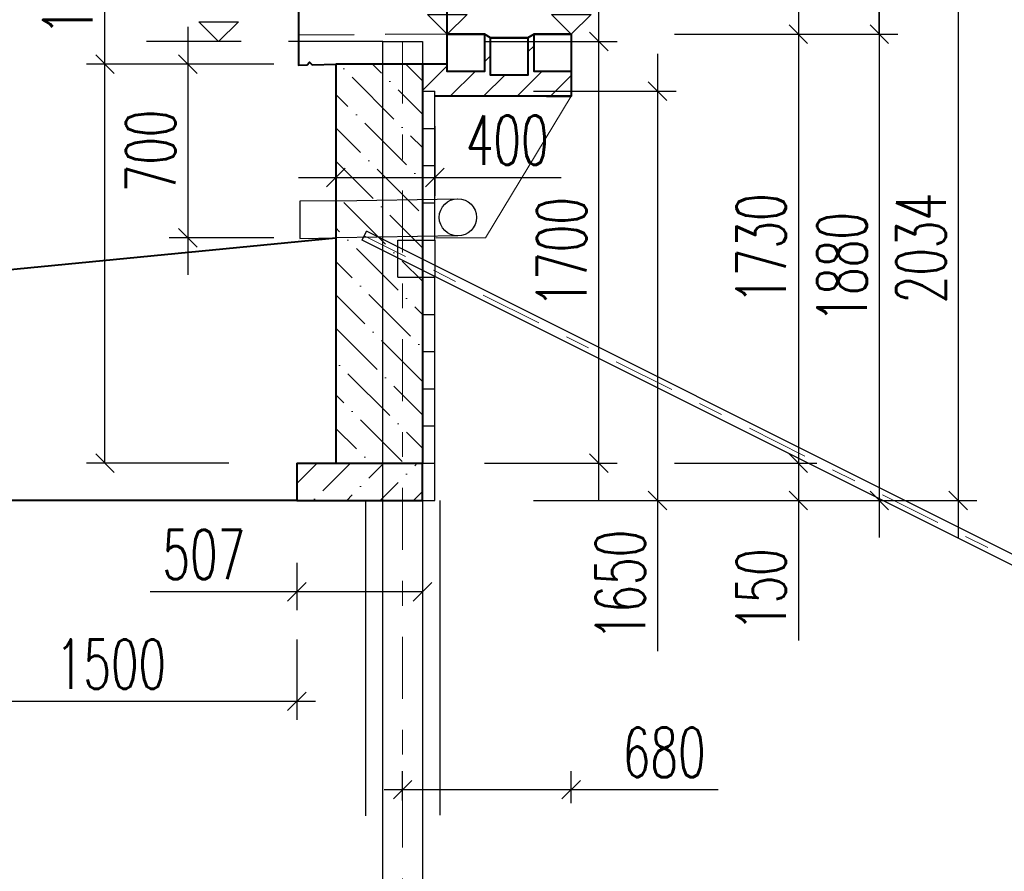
# Model space of a CAD drawing. Header units: metres. Extents: x -912764 to -454925, y -2226138 to -1112338.
# Tile 185 of 256: x -456271.04 to -456267.06, y -1112970.22 to -1112966.79. Entities that reach past the tile are written whole.
import ezdxf

# ---------------------------------------------------------------- set-up
doc = ezdxf.new("R2010")
doc.units = ezdxf.units.M
for name, pattern in [('DASHDOT', [1, 0.5, -0.25, 0, -0.25]), ('DASHED2', [0.375, 0.25, -0.125]), ('SOLID', [0]), ('ČÁRKOVANÁ', [19.05, 12.7, -6.35]), ('ČÁRKOVANÁX2', [38.1, 25.4, -12.7])]:
    doc.linetypes.add(name, pattern=pattern)
for name, color, linetype in [('!řezy tenká', 1, 'Continuous'), ('C3D_ZPR', 7, 'Continuous'), ('OZ', 3, 'Continuous')]:
    doc.layers.add(name, color=color, linetype=linetype)
for name, color, linetype, lineweight in [('_NOVÝ STAV', 1, 'Continuous', 30), ('_NOVÝ STAV - POPISKY KATASTR', 7, 'Continuous', 30), ('_VYTYČOVACÍ BODY', 200, 'Continuous', 0)]:
    doc.layers.add(name, color=color, linetype=linetype, lineweight=lineweight)
doc.layers.add('PDF2_13', color=140, linetype='Continuous', true_color=0x00bfff)
doc.layers.add('PDF_OZ', color=140, linetype='Continuous', true_color=0x00bfff)
doc.styles.add('StandardUzky', font='simplex.shx', dxfattribs={"width": 0.65})
doc.styles.add('znacky', font='arial.ttf')
doc.dimstyles.new('1000', dxfattribs={"dimscale": 0.5, "dimtxt": 1, "dimasz": 0.6, "dimexe": 0.3, "dimexo": 0.5, "dimgap": 0.5, "dimtad": 1, "dimzin": 1, "dimdsep": 46, "dimtxsty": 'znacky', "dimblk": 'OBLIQUE', "dimcen": 1, "dimdle": 0.3, "dimclrd": 256, "dimclre": 256, "dimclrt": 256, "dimadec": 3, "dimazin": 0, "dimtfac": 1, "dimtmove": 0, "dimatfit": 3, "dimldrblk": 'OBLIQUE', "dimfxl": 1, "dimlwd": -1, "dimlwe": -1, "dimarcsym": 0})

# ---------------------------------------------------------------- blocks, each defined once
blk = doc.blocks.new('_Oblique')
at = {"color": 0, "linetype": 'ByBlock', "lineweight": -2}
blk.add_line((-0.5, -0.5), (0.5, 0.5), dxfattribs=at)
blk = doc.blocks.new('*D337')
at = {"layer": 'C3D_ZPR', "color": 1, "transparency": 16777216}
for p, q in [((0.611, -1.8799), (0.611, 0.12)), ((0.15, -0.03), (0.686, -0.03)), ((0.15, -1.7299), (0.686, -1.7299))]:
    blk.add_line(p, q, dxfattribs=at)
at = {"layer": 'Defpoints', "color": 0, "lineweight": 50, "transparency": 16777216}
for p in [(-0.1, -0.03), (0.611, -0.03), (-0.1, -1.7299)]:
    blk.add_point(p, dxfattribs=at)
at = {"layer": 'C3D_ZPR', "color": 1, "transparency": 16777216, "xscale": 0.075, "yscale": 0.075, "zscale": 0.075}
for p, rotation in [((0.611, -0.03), 90), ((0.611, -1.7299), 270)]:
    blk.add_blockref('_Oblique', p, dxfattribs=dict(at, rotation=rotation))
at = {"layer": 'C3D_ZPR', "color": 1, "transparency": 16777216, "insert": (0.461, -0.88), "char_height": 0.2, "attachment_point": 5, "rotation": 90, "style": 'StandardUzky'}
blk.add_mtext('1700', dxfattribs=at)
blk = doc.blocks.new('*D989')
at = {"layer": 'C3D_ZPR', "color": 1, "transparency": 16777216}
for p, q in [((0.848, -0.0799), (0.848, -1.8799)), ((0.348, -0.2299), (0.923, -0.2299)), ((0.348, -1.8799), (0.923, -1.8799)), ((0.848, -1.8799), (0.848, -2.4883))]:
    blk.add_line(p, q, dxfattribs=at)
at = {"layer": 'Defpoints', "color": 0, "transparency": 16777216}
for p in [(-2.46, -0.2299), (-0.1, -1.8799), (0.848, -1.8799)]:
    blk.add_point(p, dxfattribs=at)
at = {"layer": 'C3D_ZPR', "color": 1, "transparency": 16777216, "xscale": 0.075, "yscale": 0.075, "zscale": 0.075}
for p, rotation in [((0.848, -0.2299), 90), ((0.848, -1.8799), 270)]:
    blk.add_blockref('_Oblique', p, dxfattribs=dict(at, rotation=rotation))
at = {"layer": 'C3D_ZPR', "color": 1, "transparency": 16777216, "insert": (0.698, -2.2216), "char_height": 0.2, "attachment_point": 5, "rotation": 90, "style": 'StandardUzky'}
blk.add_mtext('1650', dxfattribs=at)
blk = doc.blocks.new('*D339')
at = {"layer": 'C3D_ZPR', "color": 1, "transparency": 16777216}
for p, q in [((1.7427, 0.1542), (1.7427, 0.7246)), ((1.7427, 0), (1.7427, 0.3042)), ((1.2427, 0.1542), (1.8177, 0.1542)), ((1.2427, 0), (1.8177, 0))]:
    blk.add_line(p, q, dxfattribs=at)
at = {"layer": 'Defpoints', "color": 0, "lineweight": 50, "transparency": 16777216}
for p in [(-0.0296, 0.1542), (0, 0), (1.7427, 0)]:
    blk.add_point(p, dxfattribs=at)
at = {"layer": 'C3D_ZPR', "color": 1, "transparency": 16777216, "xscale": 0.075, "yscale": 0.075, "zscale": 0.075}
for p, rotation in [((1.7427, 0.1542), 90), ((1.7427, 0), 270)]:
    blk.add_blockref('_Oblique', p, dxfattribs=dict(at, rotation=rotation))
at = {"layer": 'C3D_ZPR', "color": 1, "transparency": 16777216, "insert": (1.5927, 0.5167), "char_height": 0.2, "attachment_point": 5, "rotation": 90, "style": 'StandardUzky'}
blk.add_mtext('154', dxfattribs=at)
blk = doc.blocks.new('*D991')
at = {"layer": 'C3D_ZPR', "color": 1, "transparency": 16777216}
for p, q in [((1.4161, -1.5799), (1.4161, -1.8799)), ((0.9161, -1.7299), (1.4911, -1.7299)), ((0.9161, -1.8799), (1.4911, -1.8799)), ((1.4161, -1.8799), (1.4161, -2.4447))]:
    blk.add_line(p, q, dxfattribs=at)
at = {"layer": 'Defpoints', "color": 0, "transparency": 16777216}
for p in [(-0.6068, -1.7299), (-0.6068, -1.8799), (1.4161, -1.8799)]:
    blk.add_point(p, dxfattribs=at)
at = {"layer": 'C3D_ZPR', "color": 1, "transparency": 16777216, "xscale": 0.075, "yscale": 0.075, "zscale": 0.075}
for p, rotation in [((1.4161, -1.7299), 90), ((1.4161, -1.8799), 270)]:
    blk.add_blockref('_Oblique', p, dxfattribs=dict(at, rotation=rotation))
at = {"layer": 'C3D_ZPR', "color": 1, "transparency": 16777216, "insert": (1.2661, -2.2399), "char_height": 0.2, "attachment_point": 5, "rotation": 90, "style": 'StandardUzky'}
blk.add_mtext('150', dxfattribs=at)
blk = doc.blocks.new('*D992')
at = {"layer": 'C3D_ZPR', "color": 1, "transparency": 16777216}
for p, q in [((-0.4496, -0.371), (-0.4496, -0.6524)), ((-0.05, -0.371), (-0.05, -0.6524)), ((-0.5996, -0.5774), (-0.05, -0.5774)), ((-0.05, -0.5774), (0.4593, -0.5774))]:
    blk.add_line(p, q, dxfattribs=at)
at = {"layer": 'Defpoints', "color": 0, "transparency": 16777216}
for p in [(-0.4496, -0.121), (-0.05, -0.121), (-0.05, -0.5774)]:
    blk.add_point(p, dxfattribs=at)
at = {"layer": 'C3D_ZPR', "color": 1, "transparency": 16777216, "xscale": 0.075, "yscale": 0.075, "zscale": 0.075, "rotation": 180}
blk.add_blockref('_Oblique', (-0.4496, -0.5774), dxfattribs=at)
at = {"layer": 'C3D_ZPR', "color": 1, "transparency": 16777216, "xscale": 0.075, "yscale": 0.075, "zscale": 0.075}
blk.add_blockref('_Oblique', (-0.05, -0.5774), dxfattribs=at)
at = {"layer": 'C3D_ZPR', "color": 1, "transparency": 16777216, "insert": (0.2421, -0.4274), "char_height": 0.2, "attachment_point": 5, "style": 'StandardUzky'}
blk.add_mtext('400', dxfattribs=at)
blk = doc.blocks.new('*D993')
at = {"layer": 'C3D_ZPR', "color": 1, "transparency": 16777216}
for p, q in [((1.7427, 0.15), (1.7427, -2.0299)), ((1.2427, 0), (1.8177, 0)), ((1.2427, -1.8799), (1.8177, -1.8799))]:
    blk.add_line(p, q, dxfattribs=at)
at = {"layer": 'Defpoints', "color": 0, "transparency": 16777216}
for p in [(0, 0), (-0.1, -1.8799), (1.7427, -1.8799)]:
    blk.add_point(p, dxfattribs=at)
at = {"layer": 'C3D_ZPR', "color": 1, "transparency": 16777216, "xscale": 0.075, "yscale": 0.075, "zscale": 0.075}
for p, rotation in [((1.7427, 0), 90), ((1.7427, -1.8799), 270)]:
    blk.add_blockref('_Oblique', p, dxfattribs=dict(at, rotation=rotation))
at = {"layer": 'C3D_ZPR', "color": 1, "transparency": 16777216, "insert": (1.5927, -0.94), "char_height": 0.2, "attachment_point": 5, "rotation": 90, "style": 'StandardUzky'}
blk.add_mtext('1880', dxfattribs=at)
blk = doc.blocks.new('*D336')
at = {"layer": 'C3D_ZPR', "color": 1, "transparency": 16777216}
for p, q in [((1.4161, 0.15), (1.4161, -1.8799)), ((0.9161, 0), (1.4911, 0)), ((0.9161, -1.7299), (1.4911, -1.7299))]:
    blk.add_line(p, q, dxfattribs=at)
at = {"layer": 'Defpoints', "color": 0, "lineweight": 50, "transparency": 16777216}
for p in [(0, 0), (-0.1, -1.7299), (1.4161, -1.7299)]:
    blk.add_point(p, dxfattribs=at)
at = {"layer": 'C3D_ZPR', "color": 1, "transparency": 16777216, "xscale": 0.075, "yscale": 0.075, "zscale": 0.075}
for p, rotation in [((1.4161, 0), 90), ((1.4161, -1.7299), 270)]:
    blk.add_blockref('_Oblique', p, dxfattribs=dict(at, rotation=rotation))
at = {"layer": 'C3D_ZPR', "color": 1, "transparency": 16777216, "insert": (1.2661, -0.865), "char_height": 0.2, "attachment_point": 5, "rotation": 90, "style": 'StandardUzky'}
blk.add_mtext('1730', dxfattribs=at)
blk = doc.blocks.new('*D994')
at = {"layer": 'C3D_ZPR', "color": 1, "transparency": 16777216}
for p, q in [((-0.6068, -2.1316), (-0.6068, -2.3233)), ((-0.1, -2.1316), (-0.1, -2.3233)), ((-0.6068, -2.2483), (-1.1989, -2.2483)), ((-0.1, -2.2483), (-0.7568, -2.2483))]:
    blk.add_line(p, q, dxfattribs=at)
at = {"layer": 'Defpoints', "color": 0, "transparency": 16777216}
for p in [(-0.6068, -1.8816), (-0.1, -1.8816), (-0.1, -2.2483)]:
    blk.add_point(p, dxfattribs=at)
at = {"layer": 'C3D_ZPR', "color": 1, "transparency": 16777216, "xscale": 0.075, "yscale": 0.075, "zscale": 0.075, "rotation": 180}
blk.add_blockref('_Oblique', (-0.6068, -2.2483), dxfattribs=at)
at = {"layer": 'C3D_ZPR', "color": 1, "transparency": 16777216, "xscale": 0.075, "yscale": 0.075, "zscale": 0.075}
blk.add_blockref('_Oblique', (-0.1, -2.2483), dxfattribs=at)
at = {"layer": 'C3D_ZPR', "color": 1, "transparency": 16777216, "insert": (-0.9818, -2.0983), "char_height": 0.2, "attachment_point": 5, "style": 'StandardUzky'}
blk.add_mtext('507', dxfattribs=at)
blk = doc.blocks.new('*D405')
at = {"layer": 'C3D_ZPR', "color": 1, "transparency": 16777216}
for p, q in [((-1.0466, 0.029), (-1.0466, -0.971)), ((-0.6996, -0.121), (-1.1216, -0.121)), ((-0.6996, -0.821), (-1.1216, -0.821))]:
    blk.add_line(p, q, dxfattribs=at)
at = {"layer": 'Defpoints', "color": 0, "transparency": 16777216}
for p in [(-0.4496, -0.121), (-1.0466, -0.821), (-0.4496, -0.821)]:
    blk.add_point(p, dxfattribs=at)
at = {"layer": 'C3D_ZPR', "color": 1, "transparency": 16777216, "xscale": 0.075, "yscale": 0.075, "zscale": 0.075}
for p, rotation in [((-1.0466, -0.121), 90), ((-1.0466, -0.821), 270)]:
    blk.add_blockref('_Oblique', p, dxfattribs=dict(at, rotation=rotation))
at = {"layer": 'C3D_ZPR', "color": 1, "transparency": 16777216, "insert": (-1.1966, -0.471), "char_height": 0.2, "attachment_point": 5, "rotation": 90, "style": 'StandardUzky'}
blk.add_mtext('700', dxfattribs=at)
blk = doc.blocks.new('*D338')
at = {"layer": 'C3D_ZPR', "color": 1, "transparency": 16777216}
for p, q in [((2.0611, 0.3042), (2.0611, -2.0299)), ((1.5611, 0.1542), (2.1361, 0.1542)), ((1.5611, -1.8799), (2.1361, -1.8799))]:
    blk.add_line(p, q, dxfattribs=at)
at = {"layer": 'Defpoints', "color": 0, "lineweight": 50, "transparency": 16777216}
for p in [(-0.0296, 0.1542), (-0.05, -1.8799), (2.0611, -1.8799)]:
    blk.add_point(p, dxfattribs=at)
at = {"layer": 'C3D_ZPR', "color": 1, "transparency": 16777216, "xscale": 0.075, "yscale": 0.075, "zscale": 0.075}
for p, rotation in [((2.0611, 0.1542), 90), ((2.0611, -1.8799), 270)]:
    blk.add_blockref('_Oblique', p, dxfattribs=dict(at, rotation=rotation))
at = {"layer": 'C3D_ZPR', "color": 1, "transparency": 16777216, "insert": (1.9111, -0.8629), "char_height": 0.2, "attachment_point": 5, "rotation": 90, "style": 'StandardUzky'}
blk.add_mtext('2034', dxfattribs=at)
blk = doc.blocks.new('*D404')
at = {"layer": 'C3D_ZPR', "color": 1, "transparency": 16777216}
for p, q in [((-1.3806, -0.121), (-1.3806, 0.4826)), ((-1.3806, -1.7299), (-1.3806, 0.029)), ((-0.8806, -0.121), (-1.4556, -0.121)), ((-0.8806, -1.7299), (-1.4556, -1.7299))]:
    blk.add_line(p, q, dxfattribs=at)
at = {"layer": 'Defpoints', "color": 0, "transparency": 16777216}
for p in [(-0.45, -0.121), (-1.3806, -1.7299), (-0.4496, -1.7299)]:
    blk.add_point(p, dxfattribs=at)
at = {"layer": 'C3D_ZPR', "color": 1, "transparency": 16777216, "xscale": 0.075, "yscale": 0.075, "zscale": 0.075}
for p, rotation in [((-1.3806, -0.121), 90), ((-1.3806, -1.7299), 270)]:
    blk.add_blockref('_Oblique', p, dxfattribs=dict(at, rotation=rotation))
at = {"layer": 'C3D_ZPR', "color": 1, "transparency": 16777216, "insert": (-1.5306, 0.2191), "char_height": 0.2, "attachment_point": 5, "rotation": 90, "style": 'StandardUzky'}
blk.add_mtext('1609', dxfattribs=at)
blk = doc.blocks.new('A$Cac58f5a3')
at = {"layer": '_NOVÝ STAV', "lineweight": 15}
for p in [(0, 0), (-0.5457, -0.571)]:
    blk.add_line(p, (-0.3461, -0.571), dxfattribs=at)
at = {"layer": '_NOVÝ STAV'}
for p, q in [((-0.9453, -0.4214), (-1.0953, -0.4238)), ((-1.0953, -0.4238), (-1.0953, -0.5738)), ((-1.0953, -0.5738), (-0.9453, -0.571))]:
    blk.add_line(p, q, dxfattribs=at)
at = {"layer": '_NOVÝ STAV', "linetype": 'ČÁRKOVANÁ', "lineweight": -3, "ltscale": 0.05, "flags": 128}
for points in [[(-0.9453, -0.4214), (-0.4596, -0.4138)], [(-0.4572, -0.5638), (-0.9453, -0.5714)]]:
    blk.add_lwpolyline(points, dxfattribs=at)
at = {"layer": '_NOVÝ STAV', "lineweight": -3}
blk.add_circle((-0.4572, -0.4888), 0.075, dxfattribs=at)
blk = doc.blocks.new('Vyskova_sipka')
at = {"color": 0, "linetype": 'ByBlock', "lineweight": -2}
for p, q in [((0, 0), (-4, 4)), ((-4, 4), (4, 4)), ((4, 4), (0, 0))]:
    blk.add_line(p, q, dxfattribs=at)
blk = doc.blocks.new('*D335')
at = {"layer": 'C3D_ZPR', "color": 1, "transparency": 16777216}
for p, q in [((-456269.4912, -1112969.9367), (-456269.4912, -1112969.818)), ((-456268.8112, -1112969.9482), (-456268.8112, -1112969.818)), ((-456269.5662, -1112969.893), (-456268.8112, -1112969.893)), ((-456268.8112, -1112969.893), (-456268.2191, -1112969.893))]:
    blk.add_line(p, q, dxfattribs=at)
at = {"layer": 'Defpoints', "color": 0, "lineweight": 50, "transparency": 16777216}
for p in [(-456268.8112, -1112969.893), (-456269.4912, -1112970.1867), (-456268.8112, -1112970.1982)]:
    blk.add_point(p, dxfattribs=at)
at = {"layer": 'C3D_ZPR', "color": 1, "transparency": 16777216, "xscale": 0.075, "yscale": 0.075, "zscale": 0.075, "rotation": 180}
blk.add_blockref('_Oblique', (-456269.4912, -1112969.893), dxfattribs=at)
at = {"layer": 'C3D_ZPR', "color": 1, "transparency": 16777216, "xscale": 0.075, "yscale": 0.075, "zscale": 0.075}
blk.add_blockref('_Oblique', (-456268.8112, -1112969.893), dxfattribs=at)
at = {"layer": 'C3D_ZPR', "color": 1, "transparency": 16777216, "insert": (-456268.4362, -1112969.743), "char_height": 0.2, "attachment_point": 5, "style": 'StandardUzky'}
blk.add_mtext('680', dxfattribs=at)
blk = doc.blocks.new('*D352')
at = {"layer": 'C3D_ZPR', "color": 1, "transparency": 16777216}
for p, q in [((-456272.2353, -1112965.2171), (-456272.2353, -1112964.8921)), ((-456269.9113, -1112965.2171), (-456269.9113, -1112964.8921)), ((-456269.8363, -1112964.9671), (-456272.3103, -1112964.9671))]:
    blk.add_line(p, q, dxfattribs=at)
at = {"layer": 'Defpoints', "color": 0, "transparency": 16777216}
for p in [(-456272.2353, -1112964.9671), (-456269.9113, -1112966.9207), (-456272.2353, -1112967.9091)]:
    blk.add_point(p, dxfattribs=at)
at = {"layer": 'C3D_ZPR', "color": 1, "transparency": 16777216, "xscale": 0.075, "yscale": 0.075, "zscale": 0.075, "rotation": 180}
blk.add_blockref('_Oblique', (-456272.2353, -1112964.9671), dxfattribs=at)
at = {"layer": 'C3D_ZPR', "color": 1, "transparency": 16777216, "xscale": 0.075, "yscale": 0.075, "zscale": 0.075}
blk.add_blockref('_Oblique', (-456269.9113, -1112964.9671), dxfattribs=at)
at = {"layer": 'C3D_ZPR', "color": 1, "transparency": 16777216, "insert": (-456271.0733, -1112964.8171), "char_height": 0.2, "attachment_point": 5, "style": 'StandardUzky'}
blk.add_mtext('2324', dxfattribs=at)
blk = doc.blocks.new('*D420')
at = {"layer": 'C3D_ZPR', "color": 1, "transparency": 16777216}
for p, q in [((-456271.418, -1112969.287), (-456271.418, -1112969.612)), ((-456269.918, -1112969.287), (-456269.918, -1112969.612)), ((-456269.843, -1112969.537), (-456271.493, -1112969.537))]:
    blk.add_line(p, q, dxfattribs=at)
at = {"layer": 'Defpoints', "color": 0, "transparency": 16777216}
for p in [(-456271.418, -1112968.7265), (-456269.918, -1112968.7265), (-456271.418, -1112969.537)]:
    blk.add_point(p, dxfattribs=at)
at = {"layer": 'C3D_ZPR', "color": 1, "transparency": 16777216, "xscale": 0.075, "yscale": 0.075, "zscale": 0.075, "rotation": 180}
blk.add_blockref('_Oblique', (-456271.418, -1112969.537), dxfattribs=at)
at = {"layer": 'C3D_ZPR', "color": 1, "transparency": 16777216, "xscale": 0.075, "yscale": 0.075, "zscale": 0.075}
blk.add_blockref('_Oblique', (-456269.918, -1112969.537), dxfattribs=at)
at = {"layer": 'C3D_ZPR', "color": 1, "transparency": 16777216, "insert": (-456270.668, -1112969.387), "char_height": 0.2, "attachment_point": 5, "style": 'StandardUzky'}
blk.add_mtext('1500', dxfattribs=at)
blk = doc.blocks.new('A$C4eac8e0d')
at = {"layer": '_NOVÝ STAV', "linetype": 'ČÁRKOVANÁ', "lineweight": 5}
h = blk.add_hatch(dxfattribs=at)
h.set_pattern_fill('ANSI31', color=256, scale=0.03)
h.paths.add_polyline_path([(0.325, 0), (0.325, -0.1648), (0.175, -0.1648), (0.175, -0.0148), (0.15, 0), (0.15, -0.15), (0, -0.15), (0, -0.121), (-0.1, -0.121), (-0.1, -0.23), (-0.05, -0.23), (-0.05, -0.25), (0.5, -0.25), (0.5, -0.15), (0.35, -0.15), (0.35, 0)])
at = {"layer": '_NOVÝ STAV', "linetype": 'SOLID', "lineweight": 5}
h = blk.add_hatch(dxfattribs=at)
h.set_pattern_fill('ANSI36', color=1, scale=0.03, angle=90)
h.paths.add_polyline_path([(-0.1, -0.121), (-0.4496, -0.121), (-0.4496, -1.7299), (-0.1, -1.7299)])
h = blk.add_hatch(dxfattribs=at)
h.set_pattern_fill('ANSI36', color=1, scale=0.03)
h.paths.add_polyline_path([(-0.1, -1.7299), (-0.6068, -1.7299), (-0.6068, -1.8799), (-0.1, -1.8799)])
at = {"layer": 'OZ', "color": 1}
for p, q in [((-0.26, -0.03), (-0.1, -0.03)), ((-0.26, -6.03), (-0.26, -0.03)), ((-0.1, -0.03), (-0.1, -6.03)), ((-0.3436, -0.8307), (-0.3255, -0.7945)), ((6.7997, -4.4022), (-0.3435, -0.8306)), ((6.8178, -4.3661), (-0.3255, -0.7945)), ((-0.2004, -0.83), (-0.2004, -0.98)), ((-0.2, -0.83), (-0.1, -0.83)), ((-0.2, -0.98), (-0.1, -0.98))]:
    blk.add_line(p, q, dxfattribs=at)
at = {"layer": 'OZ', "color": 6, "linetype": 'DASHDOT', "lineweight": 15, "ltscale": 0.5}
for p, q in [((-0.18, -0.03), (-0.18, -6.03)), ((6.8087, -4.3843), (-0.3346, -0.8127))]:
    blk.add_line(p, q, dxfattribs=at)
at = {"layer": 'OZ', "color": 140, "lineweight": 25}
for p, q in [((-0.1, -0.38), (-0.1, -0.23)), ((-0.1, -0.38), (-0.1, -0.23)), ((-0.1, -0.53), (-0.1, -0.38)), ((-0.1, -0.68), (-0.1, -0.53)), ((-0.1, -0.83), (-0.1, -0.68)), ((-0.1, -1.13), (-0.1, -0.98)), ((-0.1, -1.13), (-0.1, -0.98)), ((-0.1, -1.28), (-0.1, -1.13)), ((-0.1, -1.43), (-0.1, -1.28)), ((-0.1, -1.5799), (-0.1, -1.4299)), ((-0.1, -1.7299), (-0.1, -1.5799))]:
    blk.add_line(p, q, dxfattribs=at)
at = {"layer": 'OZ', "color": 140, "lineweight": 30}
for p, q in [((-0.1, -0.23), (-0.05, -0.23)), ((-0.05, -0.53), (-0.05, -0.23)), ((-0.1, -0.38), (-0.05, -0.38)), ((-0.1, -0.38), (-0.05, -0.38)), ((-0.1, -0.53), (-0.05, -0.53)), ((-0.1, -0.53), (-0.05, -0.53)), ((-0.05, -0.68), (-0.05, -0.53)), ((-0.1, -0.68), (-0.05, -0.68)), ((-0.1, -0.68), (-0.05, -0.68)), ((-0.05, -0.83), (-0.05, -0.68)), ((-0.1, -0.83), (-0.05, -0.83)), ((-0.1, -0.83), (-0.05, -0.83)), ((-0.1, -0.98), (-0.05, -0.98)), ((-0.1, -0.98), (-0.05, -0.98)), ((-0.05, -1.43), (-0.05, -0.98)), ((-0.1, -1.13), (-0.05, -1.13)), ((-0.1, -1.13), (-0.05, -1.13)), ((-0.1, -1.28), (-0.05, -1.28)), ((-0.1, -1.28), (-0.05, -1.28)), ((-0.1, -1.4299), (-0.05, -1.4299)), ((-0.1, -1.43), (-0.05, -1.43)), ((-0.05, -1.5799), (-0.05, -1.4299)), ((-0.1, -1.5799), (-0.05, -1.5799)), ((-0.1, -1.5799), (-0.05, -1.5799)), ((-0.05, -1.8799), (-0.05, -1.5799)), ((-0.1, -1.7299), (-0.05, -1.7299)), ((-0.1, -1.8799), (-0.05, -1.8799))]:
    blk.add_line(p, q, dxfattribs=at)
at = {"layer": 'OZ', "color": 1, "lineweight": 30}
blk.add_line((-0.05, -0.83), (-0.05, -0.98), dxfattribs=at)
at = {"layer": 'OZ', "color": 1, "linetype": 'ČÁRKOVANÁX2', "lineweight": 25, "ltscale": 0.05}
for p, q in [((-0.33, -1.8816), (-0.33, -6.03)), ((-0.03, -1.8799), (-0.03, -6.03))]:
    blk.add_line(p, q, dxfattribs=at)
at = {"layer": 'PDF2_13', "color": 1, "linetype": 'Continuous', "lineweight": 40}
for p, q in [((0, -0.121), (-0.45, -0.121)), ((-0.1, -0.121), (-0.1, -1.7299)), ((-0.6068, -1.7299), (-0.1, -1.7299)), ((-0.6068, -1.7299), (-0.6068, -1.8799)), ((-0.1, -1.8799), (-0.1, -1.7299)), ((-0.6068, -1.8799), (-0.1, -1.8799))]:
    blk.add_line(p, q, dxfattribs=at)
for points in [[(0, -0.121), (0, 0.1225), (-0.0296, 0.1542), (-0.5504, 0.1743), (-0.6001, 0.1267), (-0.6001, -0.1252), (-0.5652, -0.1241), (-0.5557, -0.1135), (-0.5451, -0.1231), (-0.4496, -0.121), (-0.4496, -1.7299)], [(0.5, 0), (0.5, -0.15), (0.5, -0.25), (-0.05, -0.25)]]:
    blk.add_lwpolyline(points, dxfattribs=at)
at = {"layer": 'PDF2_13', "color": 1, "linetype": 'Continuous', "lineweight": 40, "flags": 128}
for points in [[(0.4957, 0), (0.35, 0), (0.325, -0.0148), (0.175, -0.0148), (0.15, 0), (0, 0)], [(0.4, -0.25), (0.4957, -0.25)]]:
    blk.add_lwpolyline(points, dxfattribs=at)
at = {"layer": 'PDF2_13', "color": 1, "linetype": 'Continuous', "lineweight": 40}
for points in [[(0, 0), (0.15, 0), (0.15, -0.15), (0, -0.15)], [(0.175, -0.0148), (0.325, -0.0148), (0.325, -0.1648), (0.175, -0.1648)], [(0.35, 0), (0.5, 0), (0.5, -0.15), (0.35, -0.15)]]:
    blk.add_lwpolyline(points, close=True, dxfattribs=at)
at = {"layer": 'PDF_OZ', "color": 5, "linetype": 'DASHED2', "lineweight": 30}
blk.add_line((0, 0), (-0.6001, -0.0035), dxfattribs=at)
at = {"layer": '_VYTYČOVACÍ BODY'}
blk.add_blockref('A$Cac58f5a3', (0.5, -0.25), dxfattribs=at)
at = {"layer": 'C3D_ZPR'}
for base, p1, p2, picture, middle, dimtype in [((1.7427, 0), (-0.0296, 0.1542), (0, 0), '*D339', (1.7427, 0.5167), 128), ((-1.3806, -1.7299), (-0.45, -0.121), (-0.4496, -1.7299), '*D404', (-1.3806, 0.2191), 128), ((0.848, -1.8799), (-2.46, -0.2299), (-0.1, -1.8799), '*D989', (0.848, -2.2216), 160), ((1.4161, -1.8799), (-0.6068, -1.7299), (-0.6068, -1.8799), '*D991', (1.4161, -2.2399), 160)]:
    dim = blk.add_linear_dim(base=base, p1=p1, p2=p2, angle=90, dimstyle='1000', override={"dimscale": 1, "dimtxt": 0.2, "dimasz": 0.075, "dimexe": 0.075, "dimexo": 0.25, "dimgap": 0.05, "dimdec": 0, "dimlfac": 1000, "dimdsep": 44, "dimtxsty": 'StandardUzky', "dimcen": 0.5, "dimdle": 0.15, "dimclrd": 1, "dimclre": 1, "dimclrt": 1, "dimfxl": 0.5, "dimfxlon": 1}, dxfattribs=at)
    dim.commit()
    dim.dimension.update_dxf_attribs({"geometry": picture, "text_midpoint": middle, "dimtype": dimtype})
for base, p1, p2, picture, middle in [((2.0611, -1.8799), (-0.0296, 0.1542), (-0.05, -1.8799), '*D338', (1.9111, -0.8629)), ((1.7427, -1.8799), (0, 0), (-0.1, -1.8799), '*D993', (1.5927, -0.94)), ((1.4161, -1.7299), (0, 0), (-0.1, -1.7299), '*D336', (1.2661, -0.865)), ((0.611, -0.03), (-0.1, -1.7299), (-0.1, -0.03), '*D337', (0.461, -0.88)), ((-1.0466, -0.821), (-0.4496, -0.121), (-0.4496, -0.821), '*D405', (-1.1966, -0.471))]:
    dim = blk.add_linear_dim(base=base, p1=p1, p2=p2, angle=90, dimstyle='1000', override={"dimscale": 1, "dimtxt": 0.2, "dimasz": 0.075, "dimexe": 0.075, "dimexo": 0.25, "dimgap": 0.05, "dimdec": 0, "dimlfac": 1000, "dimdsep": 44, "dimtxsty": 'StandardUzky', "dimcen": 0.5, "dimdle": 0.15, "dimclrd": 1, "dimclre": 1, "dimclrt": 1, "dimfxl": 0.5, "dimfxlon": 1}, dxfattribs=at)
    dim.commit()
    dim.dimension.update_dxf_attribs({"geometry": picture, "text_midpoint": middle})
for base, p1, p2, picture, middle in [((-0.05, -0.5774), (-0.4496, -0.121), (-0.05, -0.121), '*D992', (0.2421, -0.5774)), ((-0.1, -2.2483), (-0.6068, -1.8816), (-0.1, -1.8816), '*D994', (-0.9818, -2.2483))]:
    dim = blk.add_linear_dim(base=base, p1=p1, p2=p2, dimstyle='1000', override={"dimscale": 1, "dimtxt": 0.2, "dimasz": 0.075, "dimexe": 0.075, "dimexo": 0.25, "dimgap": 0.05, "dimdec": 0, "dimlfac": 1000, "dimdsep": 44, "dimtxsty": 'StandardUzky', "dimcen": 0.5, "dimdle": 0.15, "dimclrd": 1, "dimclre": 1, "dimclrt": 1, "dimfxl": 0.5, "dimfxlon": 1}, dxfattribs=at)
    dim.commit()
    dim.dimension.update_dxf_attribs({"geometry": picture, "text_midpoint": middle, "dimtype": 160})

msp = doc.modelspace()

# ---------------------------------------------------------------- linework, layer by layer
at = {"layer": 'C3D_ZPR', "color": 1, "linetype": 'ČÁRKOVANÁ', "ltscale": 0.03, "flags": 128}
msp.add_lwpolyline([(-456269.5712, -1112966.8766), (-456270.5363, -1112966.8766)], dxfattribs=at)
at = {"layer": 'PDF2_13', "color": 1, "linetype": 'Continuous', "lineweight": 40, "flags": 128}
for points in [[(-456272.2353, -1112967.9091), (-456269.7608, -1112967.6676)], [(-456269.918, -1112968.7265), (-456271.418, -1112968.7265)]]:
    msp.add_lwpolyline(points, dxfattribs=at)

# ---------------------------------------------------------------- block references
at = {"layer": '!řezy tenká', "linetype": 'Continuous', "xscale": 0.02, "yscale": 0.02, "zscale": 0.03}
for p in [(-456270.2333, -1112966.8766), (-456269.3112, -1112966.8466), (-456268.8112, -1112966.8466)]:
    msp.add_blockref('Vyskova_sipka', p, dxfattribs=at)
at = {"layer": '_NOVÝ STAV - POPISKY KATASTR', "lineweight": 50}
msp.add_blockref('A$C4eac8e0d', (-456269.3112, -1112966.8466), dxfattribs=at)

# ---------------------------------------------------------------- dimensions: what is measured, and where the dimension line sits
at = {"layer": 'C3D_ZPR'}
for base, p1, p2, picture, middle in [((-456272.2353, -1112964.9671), (-456269.9113, -1112966.9207), (-456272.2353, -1112967.9091), '*D352', (-456271.0733, -1112964.8171)), ((-456271.418, -1112969.537), (-456269.918, -1112968.7265), (-456271.418, -1112968.7265), '*D420', (-456270.668, -1112969.387))]:
    dim = msp.add_linear_dim(base=base, p1=p1, p2=p2, dimstyle='1000', override={"dimtxt": 0.4, "dimasz": 0.15, "dimexe": 0.15, "dimgap": 0.1, "dimdec": 0, "dimlfac": 1000, "dimdsep": 44, "dimtxsty": 'StandardUzky', "dimdle": 0.15, "dimclrd": 1, "dimclre": 1, "dimclrt": 1, "dimfxl": 0.5, "dimfxlon": 1}, dxfattribs=at)
    dim.commit()
    dim.dimension.update_dxf_attribs({"geometry": picture, "text_midpoint": middle})
dim = msp.add_linear_dim(base=(-456268.8112, -1112969.893), p1=(-456269.4912, -1112970.1867), p2=(-456268.8112, -1112970.1982), dimstyle='1000', override={"dimtxt": 0.4, "dimasz": 0.15, "dimexe": 0.15, "dimgap": 0.1, "dimdec": 0, "dimlfac": 1000, "dimdsep": 44, "dimtxsty": 'StandardUzky', "dimdle": 0.15, "dimclrd": 1, "dimclre": 1, "dimclrt": 1, "dimfxl": 0.5, "dimfxlon": 1}, dxfattribs=at)
dim.commit()
dim.dimension.update_dxf_attribs({"geometry": '*D335', "text_midpoint": (-456268.4362, -1112969.893), "dimtype": 160})

doc.saveas('drawing.dxf')
